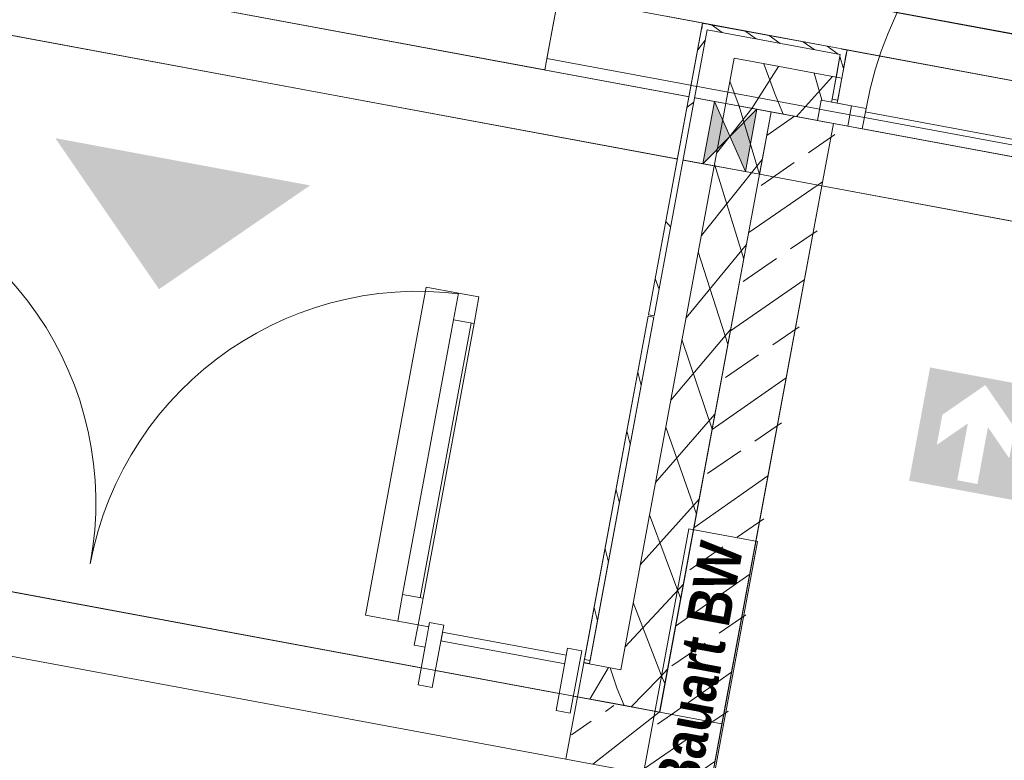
# Model space of a CAD drawing. Header units: metres. Extents: x 0 to 60282398, y -11592309 to 5708004.
# Tile 47 of 136: x 32353345.07 to 32353348.49, y 5707927.7 to 5707930.27. Entities that reach past the tile are written whole.
import ezdxf

# ---------------------------------------------------------------- set-up
doc = ezdxf.new("R2010")
doc.units = ezdxf.units.M
doc.header["$LTSCALE"] = 0.75
doc.set_wipeout_variables(frame=1)
doc.layers.get('0').update_dxf_attribs({"linetype": 'CONTINUOUS'})
for name, color, linetype, lineweight in [('10417023$0$#9_002_GES I Übersicht Erdgeschoss_1_101_Wand Aussen.A', 7, 'CONTINUOUS', 25), ('10417023$0$#9_002_GES I Übersicht Erdgeschoss_1_115_Außentüren', 7, 'CONTINUOUS', 25), ('10417023$0$#9_002_GES I Übersicht Erdgeschoss_1_201_Aussenwandbekleidung.A', 7, 'CONTINUOUS', 25), ('10417023$0$#9_002_GES I Übersicht Erdgeschoss_1_210_Wärmedämmung', 7, 'CONTINUOUS', 25), ('10417023$0$#9_002_GES I Übersicht Erdgeschoss_1_607b_Brandschutz 1_100', 7, 'CONTINUOUS', 25), ('10417023$0$#9_002_GES I Übersicht Erdgeschoss_1_Neubau_101_Wand Aussen.A', 7, 'CONTINUOUS', 25), ('10417023$0$#9_002_GES I Übersicht Erdgeschoss_1_Neubau_102_Wand Innen.A', 7, 'CONTINUOUS', 25), ('10417023$0$#9_002_GES I Übersicht Erdgeschoss_1_Neubau_104_Decken.A', 7, 'CONTINUOUS', 25), ('10417023$0$#9_002_GES I Übersicht Erdgeschoss_1_Neubau_110_Pfosten-Riegel.A', 7, 'CONTINUOUS', 25), ('10417023$0$#9_002_GES I Übersicht Erdgeschoss_1_Neubau_115_Außentüren', 7, 'CONTINUOUS', 25), ('10417023$0$#9_002_GES I Übersicht Erdgeschoss_1_Neubau_210_Wärmedämmung', 7, 'CONTINUOUS', 25), ('10417023$0$#9_002_GES I Übersicht Erdgeschoss_1_Neubau_602_Beschriftung 1_100', 7, 'CONTINUOUS', 25), ('10417023$0$Keine', 7, 'CONTINUOUS', 13)]:
    doc.layers.add(name, color=color, linetype=linetype, lineweight=lineweight)
doc.styles.add('10417023$0$Arial Narrow (bold)', font='ARIALNB.TTF')
pattern_1 = [(-119.9999999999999, (0, 0), (-0.129903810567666, 0.07499999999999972), []), (-59.99999999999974, (0, 0), (0.1299038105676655, 0.0750000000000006), [])]
pattern_2 = [(44.99999999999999, (0, 0), (-0.1697056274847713, 0.1697056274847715), []), (44.99999999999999, (-0.08485281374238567, 0.08485281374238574), (-0.1697056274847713, 0.1697056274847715), [0.18, -0.05999999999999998])]
pattern_3 = [(134.9999999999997, (0, 0), (0.1060660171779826, 0.1060660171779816), []), (134.9999999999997, (-0.03535533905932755, -0.0353553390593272), (0.1060660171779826, 0.1060660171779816), [])]

# ---------------------------------------------------------------- blocks, each defined once
blk = doc.blocks.new('10417023$0$#9_MKO_LP5_ARC_GES_UP_00_002_P_G_modell (3D)')
at = {"layer": '10417023$0$#9_002_GES I Übersicht Erdgeschoss_1_210_Wärmedämmung', "linetype": 'Continuous', "lineweight": 5, "true_color": 0xff0000}
h = blk.add_hatch(dxfattribs=at)
h.set_pattern_fill('#9_DÄMMUNG__WEICH_0001', color=1, style=0, pattern_type=2)
h.set_pattern_definition(pattern_1)
h.paths.add_polyline_path([(-32353498.60413681, -5707790.399532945), (-32353498.44413681, -5707790.559532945), (-32353498.44413681, -5707790.399532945)])
h = blk.add_hatch(dxfattribs=at)
h.set_pattern_fill('#9_DÄMMUNG__WEICH_0001', color=1, style=0, pattern_type=2)
h.set_pattern_definition(pattern_1)
h.paths.add_polyline_path([(-32353498.60413681, -5707790.559532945), (-32353498.44413681, -5707790.559532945), (-32353498.60413681, -5707790.399532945)])
h = blk.add_hatch(dxfattribs=at)
h.set_pattern_fill('#9_DÄMMUNG__WEICH_0001', color=1, style=0, pattern_type=2)
h.set_pattern_definition(pattern_1)
h.paths.add_polyline_path([(-32353498.44413681, -5707790.559532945), (-32353498.244228, -5707790.559532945), (-32353498.244228, -5707790.399532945), (-32353498.44413681, -5707790.399532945)])
at = {"layer": '10417023$0$#9_002_GES I Übersicht Erdgeschoss_1_607b_Brandschutz 1_100', "linetype": 'Continuous', "lineweight": 0, "true_color": 0xff0000}
h = blk.add_hatch(color=1, dxfattribs=at)
h.paths.add_polyline_path([(-32353497.73922799, -5707791.33121242), (-32353497.73922799, -5707791.73121242), (-32353497.33922799, -5707791.73121242), (-32353497.33922799, -5707791.33121242)])
h.paths.add_polyline_path([(-32353497.53922799, -5707791.35621242), (-32353497.41125142, -5707791.484855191), (-32353497.41125142, -5707791.59120239), (-32353497.50371438, -5707791.498258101), (-32353497.50371438, -5707791.69926108), (-32353497.57474161, -5707791.69926108), (-32353497.57474161, -5707791.498258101), (-32353497.66720456, -5707791.59120239), (-32353497.66720456, -5707791.484855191)])
at = {"layer": '10417023$0$#9_002_GES I Übersicht Erdgeschoss_1_101_Wand Aussen.A', "color": 1, "linetype": 'Continuous', "lineweight": 13, "true_color": 0xff0000}
for p, q in [((-32353499.24365668, -5707790.51957689), (-32353499.24365668, -5707790.29957689)), ((-32353499.24365668, -5707790.559532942), (-32353499.24365668, -5707790.399532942)), ((-32353502.84381513, -5707790.559532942), (-32353499.24365668, -5707790.559532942)), ((-32353498.73422785, -5707792.899577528), (-32353502.62422807, -5707792.899577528))]:
    blk.add_line(p, q, dxfattribs=at)
at = {"layer": '10417023$0$#9_002_GES I Übersicht Erdgeschoss_1_101_Wand Aussen.A', "color": 1, "linetype": 'Continuous', "lineweight": 18, "true_color": 0xff0000}
blk.add_line((-32353498.73422799, -5707792.89957689), (-32353498.444228, -5707792.89957689), dxfattribs=at)
at = {"layer": '10417023$0$#9_002_GES I Übersicht Erdgeschoss_1_115_Außentüren', "color": 1, "linetype": 'Continuous', "lineweight": 13, "true_color": 0xff0000, "flags": 128}
blk.add_lwpolyline([(-32353499.39619052, -5707791.376505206), (-32353499.51065964, -5707791.376505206), (-32353499.51065964, -5707792.534634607), (-32353499.39619052, -5707792.534634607)], dxfattribs=at)
at = {"layer": '10417023$0$#9_002_GES I Übersicht Erdgeschoss_1_210_Wärmedämmung', "color": 1, "linetype": 'Continuous', "lineweight": 13, "true_color": 0xff0000}
blk.add_line((-32353496.50409519, -5707790.13957689), (-32353498.86365668, -5707790.13957689), dxfattribs=at)
at = {"layer": '10417023$0$#9_002_GES I Übersicht Erdgeschoss_1_210_Wärmedämmung', "color": 1, "linetype": 'Continuous', "lineweight": 18, "true_color": 0xff0000}
for p, q in [((-32353498.60413681, -5707790.399532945), (-32353498.44413681, -5707790.399532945)), ((-32353498.60413681, -5707790.399532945), (-32353498.60413681, -5707792.559369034)), ((-32353498.244228, -5707790.399532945), (-32353498.44413681, -5707790.399532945)), ((-32353498.244228, -5707790.399532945), (-32353498.244228, -5707790.559532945)), ((-32353498.44413681, -5707790.559532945), (-32353498.244228, -5707790.559532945))]:
    blk.add_line(p, q, dxfattribs=at)
at = {"layer": '10417023$0$#9_002_GES I Übersicht Erdgeschoss_1_210_Wärmedämmung', "color": 1, "linetype": 'Continuous', "lineweight": 13, "true_color": 0xff0000, "flags": 128}
blk.add_lwpolyline([(-32353502.62381501, -5707792.679576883), (-32353498.444228, -5707792.679576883), (-32353498.444228, -5707790.779532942), (-32353502.62381501, -5707790.779532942)], close=True, dxfattribs=at)
at = {"layer": '10417023$0$#9_002_GES I Übersicht Erdgeschoss_1_Neubau_101_Wand Aussen.A', "color": 1, "linetype": 'Continuous', "lineweight": 13, "true_color": 0xff0000}
for p, q in [((-32353499.24365668, -5707790.399532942), (-32353499.24365668, -5707786.17991685)), ((-32353498.64422803, -5707790.559532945), (-32353502.84381513, -5707790.559532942)), ((-32353498.49422799, -5707790.55953295), (-32353498.64422803, -5707790.55953295)), ((-32353498.64422803, -5707790.55953295), (-32353498.64422803, -5707790.779532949)), ((-32353498.64422774, -5707790.779533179), (-32353498.49422757, -5707790.559532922)), ((-32353498.64422774, -5707790.559532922), (-32353498.49422757, -5707790.779533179)), ((-32353498.444228, -5707790.559532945), (-32353498.49422799, -5707790.559532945)), ((-32353498.49422799, -5707790.779532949), (-32353498.49422799, -5707790.55953295)), ((-32353502.62381512, -5707790.779532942), (-32353498.64422803, -5707790.779532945)), ((-32353498.64422803, -5707790.779532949), (-32353498.49422799, -5707790.779532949))]:
    blk.add_line(p, q, dxfattribs=at)
at = {"layer": '10417023$0$#9_002_GES I Übersicht Erdgeschoss_1_Neubau_101_Wand Aussen.A', "color": 1, "linetype": 'Continuous', "true_color": 0xff0000}
for points in [[(-32353498.64422803, -5707790.55953295), (-32353498.64422803, -5707790.779532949), (-32353498.569228, -5707790.669532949)], [(-32353498.49422799, -5707790.55953295), (-32353498.569228, -5707790.669532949), (-32353498.49422799, -5707790.779532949)]]:
    blk.add_solid(points, dxfattribs=at)
at = {"layer": '10417023$0$#9_002_GES I Übersicht Erdgeschoss_1_Neubau_104_Decken.A', "color": 1, "linetype": 'Continuous', "lineweight": 13, "true_color": 0xff0000, "flags": 128}
for points in [[(-32353491.64409519, -5707777.192828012), (-32353499.24365668, -5707777.192828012), (-32353499.24365668, -5707790.51957689), (-32353454.47117381, -5707790.51957689), (-32353454.47117381, -5707779.376313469), (-32353454.47117381, -5707776.841971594), (-32353458.7151397, -5707776.821626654), (-32353458.71420428, -5707777.159982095), (-32353462.62409527, -5707777.170791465), (-32353462.62409527, -5707788.759576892), (-32353491.64409519, -5707788.759576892)], [(-32353502.88381506, -5707792.679515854), (-32353502.88381511, -5707803.129576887), (-32353502.84381653, -5707803.129576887), (-32353502.84381653, -5707809.004576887), (-32353499.08931621, -5707809.004576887), (-32353497.57443247, -5707809.004576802), (-32353497.57443247, -5707810.154576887), (-32353495.52481159, -5707810.154576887), (-32353495.52560609, -5707813.099577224), (-32353472.62422376, -5707813.099576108), (-32353472.62422743, -5707808.219546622), (-32353469.004228, -5707808.219576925), (-32353469.004228, -5707794.11457689), (-32353469.004228, -5707790.779532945), (-32353469.004228, -5707790.559532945), (-32353477.474228, -5707790.559532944), (-32353480.474228, -5707790.559532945), (-32353491.124228, -5707790.559532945), (-32353498.444228, -5707790.559532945), (-32353498.444228, -5707792.679576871)], [(-32353498.22421727, -5707790.559532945), (-32353502.84380439, -5707790.559532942), (-32353502.84380439, -5707813.099576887), (-32353495.47442851, -5707813.099576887), (-32353495.47442851, -5707809.05457689), (-32353482.84109309, -5707809.05457689), (-32353482.84357996, -5707813.099573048), (-32353472.62421726, -5707813.099573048), (-32353472.62421726, -5707811.259577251), (-32353472.62421726, -5707806.979589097), (-32353469.00380439, -5707806.979589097), (-32353469.00380439, -5707790.559532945)], [(-32353496.6442301, -5707795.47957689), (-32353498.224228, -5707795.47957689), (-32353498.224228, -5707792.51957689), (-32353498.224228, -5707790.779532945), (-32353491.124228, -5707790.779532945), (-32353491.124228, -5707794.37957689), (-32353496.6442301, -5707794.37957689)], [(-32353498.224228, -5707795.479576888), (-32353496.64423007, -5707795.479576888), (-32353496.64423007, -5707794.379576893), (-32353497.0942002, -5707794.379576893), (-32353497.0942002, -5707792.779576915), (-32353497.0942002, -5707792.379489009), (-32353497.0942002, -5707790.779532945), (-32353498.224228, -5707790.779532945)], [(-32353498.22421727, -5707792.77957689), (-32353498.22421727, -5707790.779532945), (-32353491.1242156, -5707790.779532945), (-32353491.12420795, -5707794.379576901), (-32353496.64421937, -5707794.37957689), (-32353496.64421937, -5707795.27957689), (-32353498.22421727, -5707795.27957689)]]:
    blk.add_lwpolyline(points, close=True, dxfattribs=at)
at = {"layer": '10417023$0$#9_002_GES I Übersicht Erdgeschoss_1_Neubau_115_Außentüren', "color": 1, "linetype": 'Continuous', "lineweight": 13, "true_color": 0xff0000}
blk.add_arc((-32353501.64082633, -5707792.534576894), 1.158153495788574, 1.88719417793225e-07, 89.99999981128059, dxfattribs=at)
at = {"layer": '10417023$0$#9_002_GES I Übersicht Erdgeschoss_1_Neubau_210_Wärmedämmung', "color": 1, "linetype": 'Continuous', "lineweight": 13, "true_color": 0xff0000, "flags": 128}
blk.add_lwpolyline([(-32353498.86365668, -5707790.13957689), (-32353496.34409519, -5707790.13957689), (-32353496.34409519, -5707785.84991685), (-32353498.86365668, -5707785.84991685)], close=True, dxfattribs=at)
at = {"layer": '10417023$0$#9_002_GES I Übersicht Erdgeschoss_1_Neubau_602_Beschriftung 1_100', "color": 1, "linetype": 'Continuous', "true_color": 0xff0000}
blk.add_solid([(-32353499.9719242, -5707791.102812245), (-32353500.87192421, -5707791.102812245), (-32353500.42192421, -5707791.552812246)], dxfattribs=at)
at = {"color": 1, "linetype": 'Continuous', "lineweight": 5, "true_color": 0xff0000}
for points, layer in [([(-32353496.724228, -5707790.29957689), (-32353498.224228, -5707790.29957689), (-32353498.224228, -5707790.49957689), (-32353496.724228, -5707790.49957689)], '10417023$0$#9_002_GES I Übersicht Erdgeschoss_1_201_Aussenwandbekleidung.A'), ([(-32353498.444228, -5707790.779532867), (-32353498.44422866, -5707792.679576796), (-32353498.22422866, -5707792.679576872), (-32353498.224227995, -5707790.779532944)], '10417023$0$#9_002_GES I Übersicht Erdgeschoss_1_Neubau_101_Wand Aussen.A'), ([(-32353499.396519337, -5707792.440576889), (-32353499.32451934, -5707792.440576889), (-32353499.32451934, -5707791.470423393), (-32353499.396519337, -5707791.470423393)], '10417023$0$#9_002_GES I Übersicht Erdgeschoss_1_Neubau_115_Außentüren'), ([(-32353499.256519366, -5707792.54457689), (-32353499.256519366, -5707792.57457689), (-32353498.77922276, -5707792.57457689), (-32353498.77922276, -5707792.54457689)], '10417023$0$#9_002_GES I Übersicht Erdgeschoss_1_Neubau_115_Außentüren')]:
    blk.add_wipeout(points, dxfattribs=at).dxf.layer = layer
at = {"layer": '10417023$0$#9_002_GES I Übersicht Erdgeschoss_1_101_Wand Aussen.A', "linetype": 'Continuous', "lineweight": 5, "true_color": 0xff0000}
h = blk.add_hatch(dxfattribs=at)
h.set_pattern_fill('#9_BETON__STAHLBETON_0001', color=1, style=0, pattern_type=2)
h.set_pattern_definition(pattern_2)
h.paths.add_polyline_path([(-32353498.224228, -5707792.89957689), (-32353498.224228, -5707792.67957689), (-32353498.444228, -5707792.67957689), (-32353498.444228, -5707792.89957689)])
at = {"layer": '10417023$0$#9_002_GES I Übersicht Erdgeschoss_1_210_Wärmedämmung', "linetype": 'Continuous', "lineweight": 5, "true_color": 0xff0000}
h = blk.add_hatch(dxfattribs=at)
h.set_pattern_fill('#9_DÄMMUNG__WEICH_0001', color=1, style=0, pattern_type=2)
h.set_pattern_definition(pattern_1)
h.paths.add_polyline_path([(-32353498.244228, -5707790.399532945), (-32353498.244228, -5707790.477086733), (-32353498.224228, -5707790.477086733), (-32353498.224228, -5707790.399532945)])
h = blk.add_hatch(dxfattribs=at)
h.set_pattern_fill('#9_DÄMMUNG__WEICH_0001', color=1, style=0, pattern_type=2)
h.set_pattern_definition(pattern_1)
h.paths.add_polyline_path([(-32353498.44413681, -5707792.559335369), (-32353498.44413681, -5707790.559532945), (-32353498.60413681, -5707790.559532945), (-32353498.60413681, -5707792.559369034)])
h = blk.add_hatch(dxfattribs=at)
h.set_pattern_fill('#9_DÄMMUNG__WEICH_0001', color=1, style=0, pattern_type=2)
h.set_pattern_definition(pattern_1)
h.paths.add_polyline_path([(-32353498.44413681, -5707792.55933537), (-32353498.60413681, -5707792.559369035), (-32353498.44413681, -5707792.679335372)])
h = blk.add_hatch(dxfattribs=at)
h.set_pattern_fill('#9_DÄMMUNG__WEICH_0001', color=1, style=0, pattern_type=2)
h.set_pattern_definition(pattern_1)
h.paths.add_polyline_path([(-32353498.60413681, -5707792.679369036), (-32353498.44413681, -5707792.679335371), (-32353498.60413681, -5707792.559369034)])
at = {"layer": '10417023$0$#9_002_GES I Übersicht Erdgeschoss_1_201_Aussenwandbekleidung.A', "color": 1, "linetype": 'Continuous', "lineweight": 13, "true_color": 0xff0000}
for p, q in [((-32353496.724228, -5707790.29957689), (-32353498.224228, -5707790.29957689)), ((-32353498.224228, -5707790.29957689), (-32353498.224228, -5707790.49957689)), ((-32353498.224228, -5707790.49957689), (-32353496.724228, -5707790.49957689))]:
    blk.add_line(p, q, dxfattribs=at)
at = {"layer": '10417023$0$#9_002_GES I Übersicht Erdgeschoss_1_201_Aussenwandbekleidung.A', "color": 1, "linetype": 'Continuous', "lineweight": 18, "true_color": 0xff0000}
blk.add_line((-32353498.2242287, -5707790.399532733), (-32353498.24422872, -5707790.399532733), dxfattribs=at)
at = {"layer": '10417023$0$#9_002_GES I Übersicht Erdgeschoss_1_210_Wärmedämmung', "color": 1, "linetype": 'Continuous', "lineweight": 13, "true_color": 0xff0000}
blk.add_line((-32353498.86365668, -5707790.29957689), (-32353496.50409519, -5707790.29957689), dxfattribs=at)
at = {"layer": '10417023$0$#9_002_GES I Übersicht Erdgeschoss_1_210_Wärmedämmung', "color": 1, "linetype": 'Continuous', "lineweight": 18, "true_color": 0xff0000}
for q in [(-32353498.44413681, -5707790.559532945), (-32353498.60413681, -5707792.679369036)]:
    blk.add_line((-32353498.44413681, -5707792.679335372), q, dxfattribs=at)
at = {"layer": '10417023$0$#9_002_GES I Übersicht Erdgeschoss_1_607b_Brandschutz 1_100', "color": 1, "linetype": 'Continuous', "lineweight": 13, "true_color": 0xff0000}
for p, q in [((-32353498.21808317, -5707792.035096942), (-32353498.46073106, -5707792.035096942)), ((-32353498.46073106, -5707792.035096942), (-32353498.46073106, -5707792.970770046)), ((-32353498.21808317, -5707792.970770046), (-32353498.21808317, -5707792.035096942))]:
    blk.add_line(p, q, dxfattribs=at)
at = {"layer": '10417023$0$#9_002_GES I Übersicht Erdgeschoss_1_Neubau_101_Wand Aussen.A', "color": 1, "linetype": 'Continuous', "lineweight": 18, "true_color": 0xff0000}
for p, q in [((-32353498.44422751, -5707790.779533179), (-32353498.44422751, -5707790.559532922)), ((-32353498.44422751, -5707790.779533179), (-32353498.44422751, -5707790.559532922)), ((-32353498.444228, -5707790.779532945), (-32353498.444228, -5707792.679576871)), ((-32353498.224228, -5707792.679576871), (-32353498.224228, -5707790.779532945))]:
    blk.add_line(p, q, dxfattribs=at)
at = {"layer": '10417023$0$#9_002_GES I Übersicht Erdgeschoss_1_Neubau_101_Wand Aussen.A', "color": 1, "linetype": 'Continuous', "lineweight": 13, "true_color": 0xff0000}
for p, q in [((-32353498.49422799, -5707790.779532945), (-32353498.444228, -5707790.779532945)), ((-32353498.444228, -5707790.779532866), (-32353498.44422866, -5707792.679576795)), ((-32353498.224228, -5707790.779532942), (-32353498.444228, -5707790.779532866)), ((-32353498.22422866, -5707792.679576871), (-32353498.224228, -5707790.779532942)), ((-32353498.44422866, -5707792.679576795), (-32353498.22422866, -5707792.679576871))]:
    blk.add_line(p, q, dxfattribs=at)
at = {"layer": '10417023$0$#9_002_GES I Übersicht Erdgeschoss_1_Neubau_102_Wand Innen.A', "color": 1, "linetype": 'Continuous', "lineweight": 13, "true_color": 0xff0000}
blk.add_line((-32353498.22422725, -5707790.779533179), (-32353496.72422838, -5707790.779533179), dxfattribs=at)
at = {"layer": '10417023$0$#9_002_GES I Übersicht Erdgeschoss_1_Neubau_102_Wand Innen.A', "color": 1, "linetype": 'Continuous', "lineweight": 18, "true_color": 0xff0000}
for p, q in [((-32353498.2242287, -5707792.899577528), (-32353498.2242287, -5707792.679577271)), ((-32353498.224228, -5707795.27957689), (-32353498.224228, -5707792.679576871))]:
    blk.add_line(p, q, dxfattribs=at)
at = {"layer": '10417023$0$#9_002_GES I Übersicht Erdgeschoss_1_Neubau_110_Pfosten-Riegel.A', "color": 1, "linetype": 'Continuous', "lineweight": 13, "true_color": 0xff0000}
blk.add_arc((-32353496.77522794, -5707790.487532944), 1.346999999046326, 90, 180, dxfattribs=at)
at = {"layer": '10417023$0$#9_002_GES I Übersicht Erdgeschoss_1_Neubau_115_Außentüren', "color": 1, "linetype": 'Continuous', "lineweight": 13, "true_color": 0xff0000}
for p, q in [((-32353499.39651966, -5707792.440577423), (-32353499.39651966, -5707791.470423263)), ((-32353499.33451872, -5707792.440577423), (-32353499.33451872, -5707791.470423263)), ((-32353499.32451871, -5707792.440577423), (-32353499.32451871, -5707791.470423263))]:
    blk.add_line(p, q, dxfattribs=at)
at = {"layer": '10417023$0$#9_002_GES I Übersicht Erdgeschoss_1_Neubau_115_Außentüren', "color": 1, "linetype": 'Continuous', "lineweight": 13, "true_color": 0xff0000, "flags": 128}
for points in [[(-32353499.39651934, -5707792.44057689), (-32353499.39651934, -5707791.470423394), (-32353499.32451934, -5707791.470423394), (-32353499.32451934, -5707792.44057689)], [(-32353499.25651936, -5707792.54457689), (-32353499.25651936, -5707792.57457689), (-32353498.77922275, -5707792.57457689), (-32353498.77922275, -5707792.54457689)]]:
    blk.add_lwpolyline(points, close=True, dxfattribs=at)
at = {"layer": '10417023$0$#9_002_GES I Übersicht Erdgeschoss_1_Neubau_115_Außentüren', "color": 1, "linetype": 'Continuous', "lineweight": 13, "true_color": 0xff0000}
blk.add_arc((-32353499.32451933, -5707792.534576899), 1.158153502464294, 90.00000037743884, 179.9999995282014, dxfattribs=at)
at = {"layer": '10417023$0$#9_002_GES I Übersicht Erdgeschoss_1_607b_Brandschutz 1_100', "color": 1, "true_color": 0xff0000, "insert": (-32353498.33675337, -5707792.502933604), "char_height": 0.1502737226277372, "attachment_point": 5, "rotation": 90, "line_spacing_factor": 1.002187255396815, "style": '10417023$0$Arial Narrow (bold)'}
blk.add_mtext('Bauart BW ', dxfattribs=at)
at = {"color": 1, "linetype": 'Continuous', "lineweight": 5, "true_color": 0xff0000}
for points, layer in [([(-32353498.734194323, -5707790.29953294), (-32353498.734194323, -5707790.31953294), (-32353498.714194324, -5707790.31953294)], '10417023$0$#9_002_GES I Übersicht Erdgeschoss_1_201_Aussenwandbekleidung.A'), ([(-32353498.244227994, -5707790.31953294), (-32353498.224227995, -5707790.31953294), (-32353498.224227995, -5707790.29953294)], '10417023$0$#9_002_GES I Übersicht Erdgeschoss_1_201_Aussenwandbekleidung.A'), ([(-32353498.173227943, -5707790.487532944), (-32353498.173227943, -5707790.559532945), (-32353498.122227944, -5707790.559532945), (-32353498.122227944, -5707790.487532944)], '10417023$0$#9_002_GES I Übersicht Erdgeschoss_1_Neubau_110_Pfosten-Riegel.A'), ([(-32353499.39651934, -5707791.470423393), (-32353499.32451934, -5707791.470423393), (-32353499.32451934, -5707791.376423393), (-32353499.39651934, -5707791.376423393)], '10417023$0$#9_002_GES I Übersicht Erdgeschoss_1_Neubau_115_Außentüren'), ([(-32353499.39651934, -5707792.534576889), (-32353499.32451934, -5707792.534576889), (-32353499.32451934, -5707792.440576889), (-32353499.39651934, -5707792.440576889)], '10417023$0$#9_002_GES I Übersicht Erdgeschoss_1_Neubau_115_Außentüren'), ([(-32353498.749222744, -5707792.519576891), (-32353498.79922274, -5707792.519576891), (-32353498.79922274, -5707792.739576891), (-32353498.749222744, -5707792.739576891)], '10417023$0$#9_002_GES I Übersicht Erdgeschoss_1_Neubau_115_Außentüren')]:
    blk.add_wipeout(points, dxfattribs=at).dxf.layer = layer
at = {"layer": '10417023$0$#9_002_GES I Übersicht Erdgeschoss_1_101_Wand Aussen.A', "linetype": 'Continuous', "lineweight": 5, "true_color": 0xff0000}
h = blk.add_hatch(dxfattribs=at)
h.set_pattern_fill('#9_BETON__STAHLBETON_0001', color=1, style=0, pattern_type=2)
h.set_pattern_definition(pattern_2)
h.paths.add_polyline_path([(-32353498.444228, -5707792.679576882), (-32353498.73422799, -5707792.679576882), (-32353498.73422799, -5707792.89957689), (-32353498.444228, -5707792.89957689)])
at = {"layer": '10417023$0$#9_002_GES I Übersicht Erdgeschoss_1_101_Wand Aussen.A', "color": 1, "linetype": 'Continuous', "lineweight": 18, "true_color": 0xff0000}
for p, q in [((-32353498.444228, -5707792.67957689), (-32353498.73422801, -5707792.67957689)), ((-32353498.73422785, -5707792.899577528), (-32353498.73422785, -5707792.679577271))]:
    blk.add_line(p, q, dxfattribs=at)
at = {"layer": '10417023$0$#9_002_GES I Übersicht Erdgeschoss_1_101_Wand Aussen.A', "color": 1, "linetype": 'Continuous', "lineweight": 13, "true_color": 0xff0000}
blk.add_line((-32353498.73422785, -5707792.899577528), (-32353498.73422785, -5707792.679577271), dxfattribs=at)
at = {"layer": '10417023$0$#9_002_GES I Übersicht Erdgeschoss_1_Neubau_110_Pfosten-Riegel.A', "color": 1, "linetype": 'Continuous', "lineweight": 13, "true_color": 0xff0000, "flags": 128}
blk.add_lwpolyline([(-32353498.17322794, -5707790.487532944), (-32353498.12222794, -5707790.487532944), (-32353498.12222794, -5707790.559532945), (-32353498.17322794, -5707790.559532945)], close=True, dxfattribs=at)
at = {"layer": '10417023$0$#9_002_GES I Übersicht Erdgeschoss_1_Neubau_115_Außentüren', "color": 1, "linetype": 'Continuous', "lineweight": 13, "true_color": 0xff0000, "flags": 128}
for points in [[(-32353499.39651934, -5707791.470423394), (-32353499.39651934, -5707791.376423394), (-32353499.32451934, -5707791.376423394), (-32353499.32451934, -5707791.470423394)], [(-32353499.39651934, -5707792.53457689), (-32353499.39651934, -5707792.44057689), (-32353499.32451934, -5707792.44057689), (-32353499.32451934, -5707792.53457689)], [(-32353498.74922275, -5707792.51957689), (-32353498.79922275, -5707792.51957689), (-32353498.79922275, -5707792.73957689), (-32353498.74922275, -5707792.73957689)]]:
    blk.add_lwpolyline(points, close=True, dxfattribs=at)
at = {"layer": '10417023$0$#9_002_GES I Übersicht Erdgeschoss_1_Neubau_210_Wärmedämmung', "color": 1, "linetype": 'Continuous', "lineweight": 18, "true_color": 0xff0000}
blk.add_line((-32353498.73418516, -5707792.679396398), (-32353498.60413681, -5707792.679369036), dxfattribs=at)
at = {"color": 1, "linetype": 'Continuous', "lineweight": 5, "true_color": 0xff0000}
blk.add_wipeout([(-32353498.714194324, -5707790.29953294), (-32353498.734194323, -5707790.29953294), (-32353498.714194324, -5707790.31953294)], dxfattribs=at).dxf.layer = '10417023$0$#9_002_GES I Übersicht Erdgeschoss_1_201_Aussenwandbekleidung.A'
at = {"layer": '10417023$0$#9_002_GES I Übersicht Erdgeschoss_1_201_Aussenwandbekleidung.A', "color": 1, "linetype": 'Continuous', "lineweight": 13, "true_color": 0xff0000}
blk.add_line((-32353498.73419433, -5707790.299532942), (-32353498.73419433, -5707790.319532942), dxfattribs=at)
at = {"color": 1, "linetype": 'Continuous', "lineweight": 5, "true_color": 0xff0000}
for points, layer in [([(-32353498.244227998, -5707790.299532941), (-32353498.714194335, -5707790.299532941), (-32353498.714194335, -5707790.319532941), (-32353498.244227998, -5707790.319532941)], '10417023$0$#9_002_GES I Übersicht Erdgeschoss_1_201_Aussenwandbekleidung.A'), ([(-32353498.71419433, -5707792.557557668), (-32353498.71419433, -5707791.334302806), (-32353498.73419433, -5707791.334302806), (-32353498.73419433, -5707792.557557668)], '10417023$0$#9_002_GES I Übersicht Erdgeschoss_1_201_Aussenwandbekleidung.A'), ([(-32353498.280227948, -5707790.487532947), (-32353498.280227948, -5707790.559532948), (-32353498.173227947, -5707790.559532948), (-32353498.173227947, -5707790.487532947)], '10417023$0$#9_002_GES I Übersicht Erdgeschoss_1_Neubau_110_Pfosten-Riegel.A'), ([(-32353499.28651934, -5707792.534576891), (-32353499.324519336, -5707792.534576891), (-32353499.324519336, -5707792.60657689), (-32353499.28651934, -5707792.60657689)], '10417023$0$#9_002_GES I Übersicht Erdgeschoss_1_Neubau_115_Außentüren')]:
    blk.add_wipeout(points, dxfattribs=at).dxf.layer = layer
at = {"layer": '10417023$0$#9_002_GES I Übersicht Erdgeschoss_1_Neubau_101_Wand Aussen.A', "linetype": 'Continuous', "lineweight": 5, "true_color": 0xff0000}
h = blk.add_hatch(dxfattribs=at)
h.set_pattern_fill('#9_BETON__STAHLBETON_0001', color=1, style=0, pattern_type=2)
h.set_pattern_definition(pattern_2)
h.paths.add_polyline_path([(-32353498.444228, -5707790.559532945), (-32353498.444228, -5707790.779532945), (-32353498.224228, -5707790.559532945)])
h = blk.add_hatch(dxfattribs=at)
h.set_pattern_fill('#9_BETON__STAHLBETON_0001', color=1, style=0, pattern_type=2)
h.set_pattern_definition(pattern_2)
h.paths.add_polyline_path([(-32353498.444228, -5707790.779532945), (-32353498.444228, -5707792.679576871), (-32353498.224228, -5707792.679576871), (-32353498.224228, -5707790.559532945)])
at = {"layer": '10417023$0$#9_002_GES I Übersicht Erdgeschoss_1_Neubau_210_Wärmedämmung', "linetype": 'Continuous', "lineweight": 5, "true_color": 0xff0000}
h = blk.add_hatch(dxfattribs=at)
h.set_pattern_fill('#9_DÄMMUNG__WEICH_0001', color=1, style=0, pattern_type=2)
h.set_pattern_definition(pattern_1)
h.paths.add_polyline_path([(-32353498.60413681, -5707792.559369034), (-32353498.73421041, -5707792.5593964), (-32353498.73418516, -5707792.679396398), (-32353498.60413681, -5707792.679369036)])
at = {"layer": '10417023$0$#9_002_GES I Übersicht Erdgeschoss_1_201_Aussenwandbekleidung.A', "color": 1, "linetype": 'Continuous', "lineweight": 18, "true_color": 0xff0000}
for p, q in [((-32353498.73419433, -5707790.299532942), (-32353498.71419433, -5707790.299532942)), ((-32353498.244228, -5707790.477086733), (-32353498.224228, -5707790.477086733)), ((-32353498.73419433, -5707792.54755767), (-32353498.71419433, -5707792.54755767))]:
    blk.add_line(p, q, dxfattribs=at)
at = {"layer": '10417023$0$#9_002_GES I Übersicht Erdgeschoss_1_201_Aussenwandbekleidung.A', "color": 1, "linetype": 'Continuous', "lineweight": 13, "true_color": 0xff0000}
for p, q in [((-32353498.244228, -5707790.477086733), (-32353498.224228, -5707790.477086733)), ((-32353498.71419433, -5707791.334302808), (-32353498.73419433, -5707791.334302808)), ((-32353498.73419433, -5707791.334302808), (-32353498.73419433, -5707792.557557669)), ((-32353498.71419433, -5707792.557557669), (-32353498.71419433, -5707791.334302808)), ((-32353498.73419433, -5707792.557557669), (-32353498.71419433, -5707792.557557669))]:
    blk.add_line(p, q, dxfattribs=at)
at = {"layer": '10417023$0$#9_002_GES I Übersicht Erdgeschoss_1_Neubau_101_Wand Aussen.A', "color": 1, "linetype": 'Continuous', "lineweight": 18, "true_color": 0xff0000}
blk.add_line((-32353498.224228, -5707790.559532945), (-32353498.444228, -5707790.559532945), dxfattribs=at)
at = {"layer": '10417023$0$#9_002_GES I Übersicht Erdgeschoss_1_Neubau_102_Wand Innen.A', "color": 1, "linetype": 'Continuous', "lineweight": 18, "true_color": 0xff0000}
blk.add_line((-32353498.22422725, -5707790.779533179), (-32353498.22422725, -5707790.559532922), dxfattribs=at)
at = {"layer": '10417023$0$#9_002_GES I Übersicht Erdgeschoss_1_Neubau_102_Wand Innen.A', "color": 1, "linetype": 'Continuous', "lineweight": 13, "true_color": 0xff0000}
for p, q in [((-32353498.22422725, -5707790.779533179), (-32353498.22422725, -5707790.559532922)), ((-32353498.22422725, -5707790.559532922), (-32353496.72422838, -5707790.559532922))]:
    blk.add_line(p, q, dxfattribs=at)
at = {"layer": '10417023$0$#9_002_GES I Übersicht Erdgeschoss_1_Neubau_110_Pfosten-Riegel.A', "color": 1, "linetype": 'Continuous', "lineweight": 13, "true_color": 0xff0000, "flags": 128}
blk.add_lwpolyline([(-32353498.28022794, -5707790.487532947), (-32353498.17322794, -5707790.487532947), (-32353498.17322794, -5707790.559532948), (-32353498.28022794, -5707790.559532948)], close=True, dxfattribs=at)
at = {"layer": '10417023$0$#9_002_GES I Übersicht Erdgeschoss_1_Neubau_115_Außentüren', "color": 1, "linetype": 'Continuous', "lineweight": 13, "true_color": 0xff0000, "flags": 128}
blk.add_lwpolyline([(-32353499.28651934, -5707792.53457689), (-32353499.32451934, -5707792.53457689), (-32353499.32451934, -5707792.60657689), (-32353499.28651934, -5707792.60657689)], close=True, dxfattribs=at)
at = {"layer": '10417023$0$#9_002_GES I Übersicht Erdgeschoss_1_Neubau_210_Wärmedämmung', "color": 1, "linetype": 'Continuous', "lineweight": 18, "true_color": 0xff0000}
for p, q in [((-32353498.60413681, -5707792.559369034), (-32353498.73421041, -5707792.5593964)), ((-32353498.73421041, -5707792.5593964), (-32353498.73418516, -5707792.679396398))]:
    blk.add_line(p, q, dxfattribs=at)
at = {"color": 1, "linetype": 'Continuous', "lineweight": 5, "true_color": 0xff0000}
blk.add_wipeout([(-32353498.224227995, -5707790.29953294), (-32353498.244227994, -5707790.29953294), (-32353498.244227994, -5707790.31953294)], dxfattribs=at).dxf.layer = '10417023$0$#9_002_GES I Übersicht Erdgeschoss_1_201_Aussenwandbekleidung.A'
at = {"layer": '10417023$0$#9_002_GES I Übersicht Erdgeschoss_1_101_Wand Aussen.A', "color": 1, "linetype": 'Continuous', "lineweight": 13, "true_color": 0xff0000}
blk.add_line((-32353496.50409519, -5707790.29957689), (-32353499.02365668, -5707790.29957689), dxfattribs=at)
at = {"layer": '10417023$0$#9_002_GES I Übersicht Erdgeschoss_1_201_Aussenwandbekleidung.A', "color": 1, "linetype": 'Continuous', "lineweight": 13, "true_color": 0xff0000}
for p, q in [((-32353498.224228, -5707790.299532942), (-32353498.73419433, -5707790.299532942)), ((-32353498.224228, -5707790.299532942), (-32353498.224228, -5707790.319532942)), ((-32353498.71419433, -5707790.319532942), (-32353498.244228, -5707790.319532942))]:
    blk.add_line(p, q, dxfattribs=at)
at = {"layer": '10417023$0$#9_002_GES I Übersicht Erdgeschoss_1_201_Aussenwandbekleidung.A', "color": 1, "linetype": 'Continuous', "lineweight": 18, "true_color": 0xff0000}
blk.add_line((-32353498.224228, -5707790.299532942), (-32353498.71419433, -5707790.299532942), dxfattribs=at)
at = {"color": 1, "linetype": 'Continuous', "lineweight": 5, "true_color": 0xff0000}
blk.add_wipeout([(-32353499.236519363, -5707792.519576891), (-32353499.28651936, -5707792.519576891), (-32353499.28651936, -5707792.739576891), (-32353499.236519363, -5707792.739576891)], dxfattribs=at).dxf.layer = '10417023$0$#9_002_GES I Übersicht Erdgeschoss_1_Neubau_115_Außentüren'
at = {"layer": '10417023$0$#9_002_GES I Übersicht Erdgeschoss_1_101_Wand Aussen.A', "color": 1, "linetype": 'Continuous', "lineweight": 13, "true_color": 0xff0000}
blk.add_line((-32353498.73422785, -5707792.679577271), (-32353502.62422807, -5707792.679577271), dxfattribs=at)
at = {"layer": '10417023$0$#9_002_GES I Übersicht Erdgeschoss_1_Neubau_115_Außentüren', "color": 1, "linetype": 'Continuous', "lineweight": 13, "true_color": 0xff0000, "flags": 128}
blk.add_lwpolyline([(-32353499.23651936, -5707792.51957689), (-32353499.28651936, -5707792.51957689), (-32353499.28651936, -5707792.73957689), (-32353499.23651936, -5707792.73957689)], close=True, dxfattribs=at)
at = {"color": 1, "linetype": 'Continuous', "lineweight": 5, "true_color": 0xff0000}
for points in [[(-32353498.734194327, -5707790.319532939), (-32353498.734194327, -5707791.329576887), (-32353498.714194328, -5707791.329576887), (-32353498.714194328, -5707790.319532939)], [(-32353498.224227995, -5707790.399532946), (-32353498.224227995, -5707790.319532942), (-32353498.244227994, -5707790.319532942), (-32353498.244227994, -5707790.399532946)]]:
    blk.add_wipeout(points, dxfattribs=at).dxf.layer = '10417023$0$#9_002_GES I Übersicht Erdgeschoss_1_201_Aussenwandbekleidung.A'
at = {"layer": '10417023$0$#9_002_GES I Übersicht Erdgeschoss_1_201_Aussenwandbekleidung.A', "linetype": 'Continuous', "lineweight": 5}
h = blk.add_hatch(dxfattribs=at)
h.set_pattern_fill('#9_METALL__STAHL_0001', style=0, pattern_type=2)
h.set_pattern_definition(pattern_3)
h.paths.add_polyline_path([(-32353498.71419433, -5707790.299532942), (-32353498.73419433, -5707790.299532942), (-32353498.71419433, -5707790.319532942)])
h = blk.add_hatch(dxfattribs=at)
h.set_pattern_fill('#9_METALL__STAHL_0001', style=0, pattern_type=2)
h.set_pattern_definition(pattern_3)
h.paths.add_polyline_path([(-32353498.73419433, -5707790.299532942), (-32353498.73419433, -5707790.319532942), (-32353498.71419433, -5707790.319532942)])
at = {"layer": '10417023$0$#9_002_GES I Übersicht Erdgeschoss_1_201_Aussenwandbekleidung.A', "linetype": 'Continuous', "lineweight": 5, "true_color": 0xff0000}
h = blk.add_hatch(dxfattribs=at)
h.set_pattern_fill('#9_METALL__STAHL_0001', color=1, style=0, pattern_type=2)
h.set_pattern_definition(pattern_3)
h.paths.add_polyline_path([(-32353498.244228, -5707790.299532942), (-32353498.71419433, -5707790.299532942), (-32353498.71419433, -5707790.319532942), (-32353498.244228, -5707790.319532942)])
at = {"layer": '10417023$0$#9_002_GES I Übersicht Erdgeschoss_1_201_Aussenwandbekleidung.A', "linetype": 'Continuous', "lineweight": 5}
h = blk.add_hatch(dxfattribs=at)
h.set_pattern_fill('#9_METALL__STAHL_0001', style=0, pattern_type=2)
h.set_pattern_definition(pattern_3)
h.paths.add_polyline_path([(-32353498.244228, -5707790.319532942), (-32353498.224228, -5707790.319532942), (-32353498.224228, -5707790.299532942)])
h = blk.add_hatch(dxfattribs=at)
h.set_pattern_fill('#9_METALL__STAHL_0001', style=0, pattern_type=2)
h.set_pattern_definition(pattern_3)
h.paths.add_polyline_path([(-32353498.224228, -5707790.299532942), (-32353498.244228, -5707790.299532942), (-32353498.244228, -5707790.319532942)])
at = {"layer": '10417023$0$#9_002_GES I Übersicht Erdgeschoss_1_201_Aussenwandbekleidung.A', "linetype": 'Continuous', "lineweight": 5, "true_color": 0xff0000}
h = blk.add_hatch(dxfattribs=at)
h.set_pattern_fill('#9_METALL__STAHL_0001', color=1, style=0, pattern_type=2)
h.set_pattern_definition(pattern_3)
h.paths.add_polyline_path([(-32353498.73419433, -5707790.319532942), (-32353498.73419433, -5707791.32957689), (-32353498.71419433, -5707791.32957689), (-32353498.71419433, -5707790.319532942)])
h = blk.add_hatch(dxfattribs=at)
h.set_pattern_fill('#9_METALL__STAHL_0001', color=1, style=0, pattern_type=2)
h.set_pattern_definition(pattern_3)
h.paths.add_polyline_path([(-32353498.244228, -5707790.319532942), (-32353498.244228, -5707790.477086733), (-32353498.224228, -5707790.477086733), (-32353498.224228, -5707790.319532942)])
h = blk.add_hatch(dxfattribs=at)
h.set_pattern_fill('#9_METALL__STAHL_0001', color=1, style=0, pattern_type=2)
h.set_pattern_definition(pattern_3)
h.paths.add_polyline_path([(-32353498.71419433, -5707792.54755767), (-32353498.71419433, -5707791.334302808), (-32353498.73419433, -5707791.334302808), (-32353498.73419433, -5707792.54755767)])
at = {"layer": '10417023$0$#9_002_GES I Übersicht Erdgeschoss_1_101_Wand Aussen.A', "color": 1, "linetype": 'Continuous', "lineweight": 13, "true_color": 0xff0000}
blk.add_line((-32353499.24365668, -5707790.51957689), (-32353496.50409519, -5707790.51957689), dxfattribs=at)
at = {"layer": '10417023$0$#9_002_GES I Übersicht Erdgeschoss_1_201_Aussenwandbekleidung.A', "color": 1, "linetype": 'Continuous', "lineweight": 18, "true_color": 0xff0000}
for p, q in [((-32353498.73419433, -5707790.299532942), (-32353498.73419433, -5707791.32957689)), ((-32353498.224228, -5707790.299532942), (-32353498.224228, -5707790.319532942)), ((-32353498.71419433, -5707791.32957689), (-32353498.71419433, -5707790.319532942)), ((-32353498.71419433, -5707790.319532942), (-32353498.244228, -5707790.319532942)), ((-32353498.244228, -5707790.319532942), (-32353498.244228, -5707790.477086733)), ((-32353498.224228, -5707790.477086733), (-32353498.224228, -5707790.319532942)), ((-32353498.2242287, -5707790.399532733), (-32353498.24422872, -5707790.399532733)), ((-32353498.71419433, -5707791.32957689), (-32353498.73419433, -5707791.32957689)), ((-32353498.71419433, -5707791.334302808), (-32353498.73419433, -5707791.334302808)), ((-32353498.73419433, -5707791.334302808), (-32353498.73419433, -5707792.54755767)), ((-32353498.71419433, -5707792.54755767), (-32353498.71419433, -5707791.334302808))]:
    blk.add_line(p, q, dxfattribs=at)
at = {"layer": '10417023$0$#9_002_GES I Übersicht Erdgeschoss_1_201_Aussenwandbekleidung.A', "color": 1, "linetype": 'Continuous', "lineweight": 13, "true_color": 0xff0000}
for p, q in [((-32353498.73419433, -5707790.319532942), (-32353498.73419433, -5707791.32957689)), ((-32353498.71419433, -5707791.32957689), (-32353498.71419433, -5707790.319532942)), ((-32353498.244228, -5707790.319532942), (-32353498.244228, -5707790.399532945)), ((-32353498.224228, -5707790.477086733), (-32353498.224228, -5707790.319532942)), ((-32353498.71419433, -5707791.32957689), (-32353498.73419433, -5707791.32957689))]:
    blk.add_line(p, q, dxfattribs=at)
blk = doc.blocks.new('10417023$0$2_MKO_LP5_LAN_GES_UP_00_002_V_A (3D)')
at = {"layer": '10417023$0$Keine'}
blk.add_blockref('10417023$0$#9_MKO_LP5_ARC_GES_UP_00_002_P_G_modell (3D)', (0, 0), dxfattribs=at)
blk = doc.blocks.new('10417023')
at = {"layer": '10417023$0$Keine', "rotation": 349.4819372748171}
blk.add_blockref('10417023$0$2_MKO_LP5_LAN_GES_UP_00_002_V_A (3D)', (65205154.93137175, 5413829.557758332), dxfattribs=at)

msp = doc.modelspace()

# ---------------------------------------------------------------- block references
msp.add_blockref('10417023', (0, 0))

doc.saveas('drawing.dxf')
